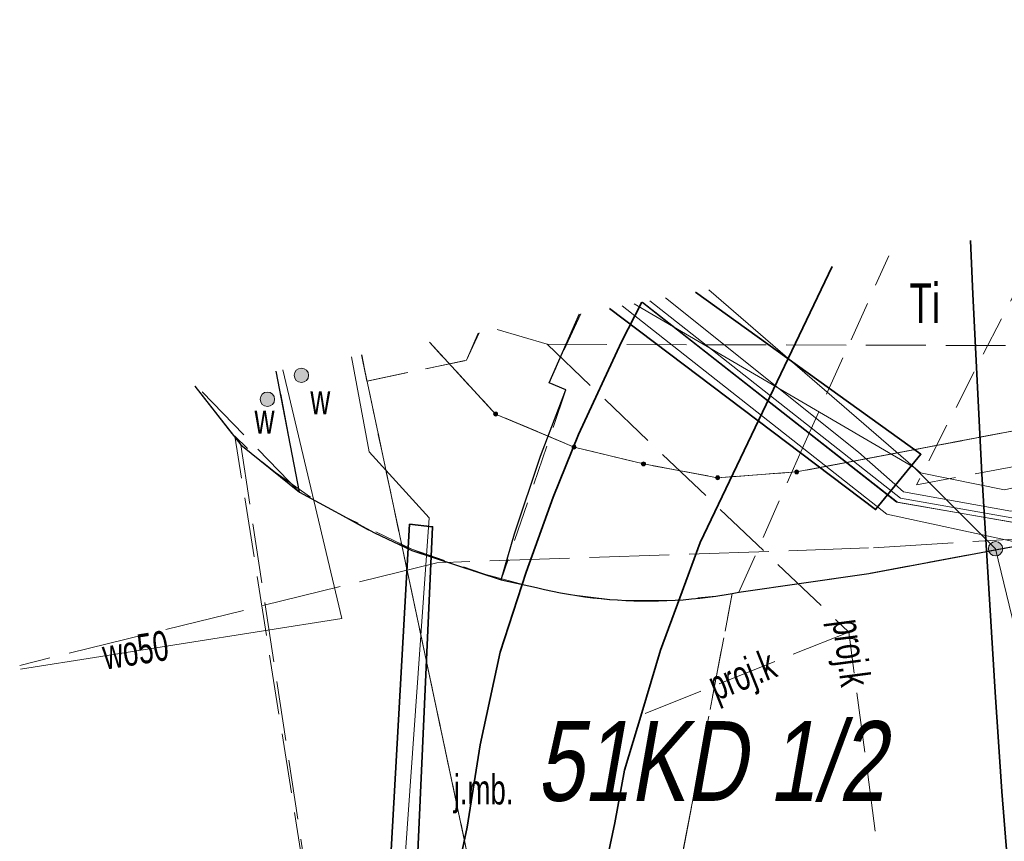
# Model space of a CAD drawing. Header units: metres. Extents: x 6567444 to 13135881, y 5574237 to 11149086.
# Tile 46 of 191: x 6567791 to 6567816, y 5574558 to 5574579. Entities that reach past the tile are written whole.
import ezdxf
from ezdxf.enums import TextEntityAlignment as Align

# ---------------------------------------------------------------- set-up
doc = ezdxf.new("R2010")
doc.units = ezdxf.units.M
for name, pattern in [('L_0_03', [1, 0.5, -0.5]), ('L_0_04', [1.5, 1, -0.5]), ('L_0_06', [2, 1.5, -0.5]), ('L_2_50', [2.5, 2, -0.5])]:
    doc.linetypes.add(name, pattern=pattern)
for name, color, linetype, lineweight in [('EGB_DzialkaEwidencyjna', 7, 'Continuous', 18), ('EGB_Klasouzytek', 92, 'Continuous', 18), ('EGB_KonturUzytkuGruntowego', 92, 'Continuous', 18), ('EGB_PunktGraniczny', 7, 'Continuous', 18), ('GES_PrzewodElektroenergetyczny', 1, 'Continuous', 18), ('GES_PrzewodElektroenergetyczny_Projektowany', 7, 'Continuous', 18), ('GES_PrzewodGazowy', 52, 'Continuous', 18), ('GES_PrzewodKanalizacyjny_Projektowany', 7, 'Continuous', 18), ('GES_PrzewodWodociagowy', 5, 'Continuous', 18), ('GES_UrzadzeniaSiecGazowa_P', 7, 'Continuous', 18), ('GES_UrzadzeniaSiecWodociagowa_P', 7, 'Continuous', 18), ('GES_UrzadzeniaTowarzyszczaceLiniowe', 7, 'Continuous', 18), ('MP_LINIE_REGULAC', 135, 'Continuous', 40), ('OT_Komunikacja', 7, 'Continuous', 18), ('OT_ZagospodarowanieTerenu', 7, 'Continuous', 18)]:
    doc.layers.add(name, color=color, linetype=linetype, lineweight=lineweight)
doc.styles.get("Standard").update_dxf_attribs({"font": 'arial.ttf'})

# ---------------------------------------------------------------- blocks, each defined once
blk = doc.blocks.new('L_0_02_1')
at = {"color": 0}
blk.add_point((0, 0), dxfattribs=at)
blk = doc.blocks.new('L_0_02_2')
at = {"color": 0}
blk.add_point((0, 0), dxfattribs=at)
blk = doc.blocks.new('EGPG_N')
at = {"linetype": 'Continuous', "lineweight": 13}
blk.add_hatch(color=0, dxfattribs=at).paths.add_polyline_path([(0, -0.1, 1), (0, 0.1, 1)])
at = {"color": 0, "linetype": 'Continuous', "lineweight": 13}
blk.add_circle((0, 0), 0.1, dxfattribs=at)
blk = doc.blocks.new('other_SUGU')
at = {"linetype": 'Continuous', "lineweight": 18}
blk.add_hatch(color=0, dxfattribs=at).paths.add_polyline_path([(0, -0.361, 1), (0, 0.361, 1)])
at = {"color": 0, "linetype": 'Continuous', "lineweight": 18}
blk.add_circle((0, 0), 0.361, dxfattribs=at)
blk = doc.blocks.new('other_SUWW')
at = {"linetype": 'Continuous', "lineweight": 18}
blk.add_hatch(color=0, dxfattribs=at).paths.add_polyline_path([(0, -0.361, 1), (0, 0.361, 1)])
at = {"color": 0, "linetype": 'Continuous', "lineweight": 18}
blk.add_circle((0, 0), 0.361, dxfattribs=at)
blk = doc.blocks.new('_MDCP')
at = {"layer": 'EGB_DzialkaEwidencyjna', "linetype": 'CONTINUOUS', "lineweight": 18}
for p, q in [((6567820.446, 5574574.442), (6567821.43, 5574569.65)), ((6567802.86, 5574569.02), (6567801.199, 5574570.822)), ((6567821.43, 5574569.65), (6567810.41, 5574567.57)), ((6567804.83, 5574568.19), (6567802.86, 5574569.02)), ((6567806.57, 5574567.77), (6567804.83, 5574568.19)), ((6567808.43, 5574567.42), (6567806.57, 5574567.77))]:
    blk.add_line(p, q, dxfattribs=at)
at = {"layer": 'EGB_DzialkaEwidencyjna', "linetype": 'Continuous', "lineweight": 18}
for p, q in [((6567801.199, 5574570.822), (6567802.691, 5574569.204)), ((6567799.496, 5574570.502), (6567805.778, 5574540.875)), ((6567805.778, 5574540.875), (6567799.496, 5574570.502)), ((6567810.656, 5574567.616), (6567821.184, 5574569.604)), ((6567803.09, 5574568.923), (6567804.6, 5574568.287)), ((6567805.073, 5574568.131), (6567806.327, 5574567.829)), ((6567806.816, 5574567.724), (6567808.184, 5574567.466)), ((6567808.679, 5574567.439), (6567810.161, 5574567.551))]:
    blk.add_line(p, q, dxfattribs=at)
at = {"layer": 'EGB_Klasouzytek', "lineweight": 18}
for points in [[(6567820.446, 5574574.442), (6567821.43, 5574569.65), (6567810.41, 5574567.57)], [(6567808.43, 5574567.42), (6567810.41, 5574567.57), (6567821.43, 5574569.65), (6567844.36, 5574573.98), (6567848.19, 5574557.83), (6567841.64, 5574556.2), (6567819.81, 5574551.02), (6567814.7, 5574549.3), (6567811.96, 5574548.85), (6567810.34, 5574548.58), (6567809.02, 5574546.47), (6567805.83, 5574540.63), (6567799.496, 5574570.502)], [(6567810.41, 5574567.57), (6567808.43, 5574567.42), (6567806.57, 5574567.77), (6567804.83, 5574568.19), (6567802.86, 5574569.02), (6567801.199, 5574570.822)], [(6567801.199, 5574570.822), (6567802.86, 5574569.02), (6567804.83, 5574568.19), (6567806.57, 5574567.77), (6567808.43, 5574567.42)], [(6567799.496, 5574570.502), (6567805.83, 5574540.63), (6567812.91, 5574512.76), (6567813.39, 5574510.85), (6567815.07, 5574503.11), (6567824.54, 5574464.39), (6567837.97, 5574408.39), (6567843.288, 5574339.737)]]:
    blk.add_lwpolyline(points, dxfattribs=at)
at = {"layer": 'EGB_KonturUzytkuGruntowego', "linetype": 'L_0_03', "lineweight": 18}
for points in [[(6567801.199, 5574570.822), (6567802.86, 5574569.02), (6567804.83, 5574568.19), (6567806.57, 5574567.77), (6567808.43, 5574567.42), (6567810.41, 5574567.57), (6567821.43, 5574569.65), (6567844.36, 5574573.98), (6567927.24, 5574590.43), (6567941.268, 5574593.214)], [(6567843.24, 5574578.729), (6567844.36, 5574573.98), (6567821.43, 5574569.65), (6567810.41, 5574567.57), (6567808.43, 5574567.42), (6567806.57, 5574567.77), (6567804.83, 5574568.19), (6567802.86, 5574569.02), (6567801.199, 5574570.822)], [(6567944.099, 5574577.571), (6567942.63, 5574577.28), (6567937.22, 5574576.21), (6567870.09, 5574563.29), (6567848.19, 5574557.83), (6567841.64, 5574556.2), (6567819.81, 5574551.02), (6567814.7, 5574549.3), (6567811.96, 5574548.85), (6567810.34, 5574548.58), (6567809.02, 5574546.47), (6567805.83, 5574540.63), (6567799.496, 5574570.502)], [(6567799.496, 5574570.502), (6567805.83, 5574540.63), (6567812.91, 5574512.76), (6567813.39, 5574510.85), (6567815.07, 5574503.11), (6567824.54, 5574464.39), (6567837.97, 5574408.39), (6567840.22, 5574379.37), (6567843.288, 5574339.738)]]:
    blk.add_lwpolyline(points, dxfattribs=at)
at = {"layer": 'EGB_PunktGraniczny'}
for p in [(6567802.86, 5574569.02), (6567804.83, 5574568.19), (6567806.57, 5574567.77), (6567808.43, 5574567.42), (6567810.41, 5574567.57)]:
    blk.add_point(p, dxfattribs=at)
at = {"layer": 'GES_PrzewodElektroenergetyczny', "color": 1, "linetype": 'Continuous', "lineweight": 18}
for points in [[(6567941.7, 5574590.826), (6567913.546, 5574584.736), (6567896.457, 5574581.162), (6567869.797, 5574575.977), (6567836.168, 5574569.49), (6567832.242, 5574569.66), (6567816.374, 5574566.316), (6567813.013, 5574566.911), (6567806.73, 5574571.862)], [(6567806.032, 5574571.731), (6567812.677, 5574566.511), (6567815.844, 5574565.821), (6567824.712, 5574567.844), (6567824.96, 5574567.901), (6567825.301, 5574567.978), (6567831.944, 5574569.494), (6567836.004, 5574569.78), (6567850.342, 5574572.562), (6567858.325, 5574574.715)], [(6567808.205, 5574572.14), (6567813.521, 5574567.544), (6567815.626, 5574567.119), (6567824.469, 5574569.101), (6567824.749, 5574569.163), (6567824.883, 5574569.193), (6567827.059, 5574569.681), (6567831.794, 5574570.72), (6567835.828, 5574571.046), (6567842.49, 5574572.406)], [(6567800.692, 5574519.783), (6567802.691, 5574520.352), (6567810.825, 5574522.717), (6567810.186, 5574524.89), (6567809.445, 5574530.757), (6567809.707, 5574533.18), (6567810.517, 5574534.255), (6567811.265, 5574536.072), (6567818.154, 5574554.51), (6567823.868, 5574558.864), (6567825.744, 5574560.817), (6567824.722, 5574567.97), (6567816.288, 5574566.225), (6567812.943, 5574566.807), (6567806.543, 5574571.827)], [(6567806.525, 5574571.824), (6567812.913, 5574566.813), (6567816.258, 5574566.232), (6567824.701, 5574567.978), (6567824.712, 5574567.844), (6567825.715, 5574560.823), (6567823.839, 5574558.871), (6567818.124, 5574554.515), (6567817.484, 5574552.804), (6567817.454, 5574552.724), (6567811.233, 5574536.077), (6567810.486, 5574534.259), (6567809.675, 5574533.185), (6567809.413, 5574530.761), (6567810.153, 5574524.894), (6567810.792, 5574522.721), (6567810.901, 5574522.304), (6567813.402, 5574512.663), (6567813.006, 5574512.003), (6567811.262, 5574510.689), (6567805.592, 5574509.535), (6567805.478, 5574509.512)], [(6567807.121, 5574571.936), (6567811.964, 5574568.067), (6567813.088, 5574567.068), (6567815.78, 5574566.586), (6567823.795, 5574568.2), (6567824.616, 5574568.388), (6567824.869, 5574568.446), (6567825.12, 5574568.504), (6567831.924, 5574570.064), (6567835.883, 5574570.397), (6567843.851, 5574572.022)], [(6567799.244, 5574570.454), (6567799.692, 5574568.074), (6567801.195, 5574566.414), (6567800.221, 5574552.715), (6567799.94, 5574548.764), (6567802.143, 5574531.01), (6567802.165, 5574529.946)]]:
    blk.add_lwpolyline(points, dxfattribs=at)
at = {"layer": 'GES_PrzewodElektroenergetyczny_Projektowany', "color": 1, "linetype": 'L_2_50', "lineweight": 18}
blk.add_lwpolyline([(6567941.601, 5574591.372), (6567938.76, 5574590.8), (6567914.57, 5574585.93), (6567846.504, 5574572.507), (6567844.52, 5574571.99), (6567821.82, 5574566.24), (6567812.21, 5574565.66), (6567801.39, 5574565.29), (6567790.924, 5574562.714)], dxfattribs=at)
at = {"layer": 'GES_PrzewodGazowy', "color": 52, "linetype": 'Continuous', "lineweight": 18}
blk.add_lwpolyline([(6567815.4, 5574565.64), (6567813.36, 5574567.68), (6567806.333, 5574571.788)], dxfattribs=at)
at = {"layer": 'GES_PrzewodGazowy', "color": 52, "linetype": 'Continuous', "lineweight": 18, "flags": 128}
blk.add_lwpolyline([(6567823.3, 5574528.16), (6567818.66, 5574552.2), (6567815.4, 5574565.64)], dxfattribs=at)
at = {"layer": 'GES_PrzewodKanalizacyjny_Projektowany', "color": 36, "linetype": 'L_0_06', "lineweight": 18}
blk.add_lwpolyline([(6567802.897, 5574571.142), (6567804.15, 5574570.77), (6567822.57, 5574570.72), (6567823.94, 5574565.73), (6567834.83, 5574555.79), (6567851.21, 5574561.61), (6567874.07, 5574567.2), (6567898.27, 5574572.78), (6567918.59, 5574577.15), (6567936.88, 5574581.42)], dxfattribs=at)
at = {"layer": 'GES_PrzewodKanalizacyjny_Projektowany', "color": 36, "linetype": 'L_0_06', "lineweight": 18, "flags": 128}
for points in [[(6567804.15, 5574570.77), (6567811.72, 5574563.55), (6567813.23, 5574552.15)], [(6567811.72, 5574563.55), (6567806.36, 5574561.41)]]:
    blk.add_lwpolyline(points, dxfattribs=at)
at = {"layer": 'GES_PrzewodWodociagowy', "color": 5, "linetype": 'Continuous', "lineweight": 18}
for points in [[(6567799.003, 5574563.887), (6567797.524, 5574570.131)], [(6567790.945, 5574562.619), (6567799.003, 5574563.887)]]:
    blk.add_lwpolyline(points, dxfattribs=at)
at = {"layer": 'GES_UrzadzeniaTowarzyszczaceLiniowe', "color": 7, "linetype": 'Continuous', "lineweight": 35}
blk.add_lwpolyline([(6567807.876, 5574572.078), (6567813.527, 5574568.01), (6567812.391, 5574566.624), (6567805.715, 5574571.672)], dxfattribs=at)
at = {"layer": 'GES_UrzadzeniaTowarzyszczaceLiniowe', "color": 7, "linetype": 'Continuous', "lineweight": 35, "flags": 128}
blk.add_lwpolyline([(6567800.703, 5574566.257), (6567801.281, 5574566.192), (6567800.718, 5574553.771), (6567799.998, 5574553.761), (6567800.703, 5574566.257)], dxfattribs=at)
at = {"layer": 'OT_Komunikacja', "color": 7, "linetype": 'L_0_06', "lineweight": 18}
for points in [[(6567870.69, 5574567.61), (6567854.92, 5574563.97), (6567850.42, 5574563.07), (6567847.84, 5574562.43), (6567842.08, 5574560.99), (6567840.14, 5574560.43), (6567838.28, 5574559.74), (6567836.48, 5574558.91), (6567834.74, 5574557.88), (6567833.15, 5574556.73), (6567831.64, 5574555.37), (6567830.23, 5574553.94), (6567829, 5574552.37), (6567807.49, 5574557.68), (6567808.795, 5574564.52), (6567812.22, 5574565.02), (6567813.716, 5574565.299), (6567818.846, 5574566.258), (6567831.918, 5574568.701), (6567838.5, 5574569.98), (6567852.66, 5574572.75), (6567861.62, 5574574.56), (6567874.02, 5574577.02)], [(6567797.36, 5574570.1), (6567797.939, 5574567.064)], [(6567795.319, 5574569.716), (6567796.473, 5574568.245), (6567799.129, 5574550.738), (6567799.06, 5574550.553), (6567798.843, 5574549.3), (6567798.778, 5574548.237), (6567799.488, 5574543.471), (6567801.098, 5574531.285), (6567802.839, 5574519.644), (6567804.604, 5574509.432), (6567805.918, 5574503.198), (6567807.719, 5574495.774)], [(6567797.939, 5574567.064), (6567795.358, 5574569.724)]]:
    blk.add_lwpolyline(points, dxfattribs=at)
at = {"layer": 'OT_Komunikacja', "color": 7, "linetype": 'L_0_04', "lineweight": 18}
for points in [[(6567835.767, 5574577.324), (6567837.06, 5574575.17), (6567840.936, 5574573.868), (6567842.66, 5574573.67), (6567843.99, 5574573.91), (6567844.65, 5574571.169), (6567843.852, 5574570.883), (6567839.61, 5574570.195), (6567836.336, 5574569.527), (6567822.082, 5574566.864), (6567812.22, 5574565.02), (6567808.965, 5574564.551), (6567810.547, 5574568.148), (6567812.72, 5574572.989)], [(6567816.232, 5574572.746), (6567813.415, 5574567.242), (6567835.122, 5574571.313), (6567832.726, 5574572.53), (6567830.347, 5574574.008), (6567828.106, 5574575.688), (6567827.924, 5574575.849)], [(6567805, 5574571.537), (6567804.204, 5574569.805), (6567804.626, 5574569.631), (6567802.997, 5574564.859), (6567800.76, 5574565.628), (6567798.995, 5574566.484), (6567797.939, 5574567.064), (6567797.36, 5574570.1)], [(6567799.509, 5574570.504), (6567799.633, 5574569.846), (6567802.127, 5574570.368), (6567802.449, 5574571.057)]]:
    blk.add_lwpolyline(points, dxfattribs=at)
at = {"layer": 'OT_Komunikacja', "color": 7, "linetype": 'Continuous', "lineweight": 35}
for points in [[(6567814.771, 5574573.375), (6567814.83, 5574572.03), (6567815.06, 5574567.52), (6567815.39, 5574562.04), (6567815.56, 5574559.55), (6567816.32, 5574550.08), (6567817.46, 5574537.32), (6567818.34, 5574527.49), (6567818.54, 5574525.44), (6567818.82, 5574522.95), (6567819.14, 5574520.44), (6567819.65, 5574517.05), (6567819.91, 5574515.5), (6567820.35, 5574513.04), (6567821.69, 5574506.72), (6567844.97, 5574407.21)], [(6567811.301, 5574572.722), (6567807.991, 5574565.795), (6567807.478, 5574564.413), (6567806.994, 5574563.095), (6567806.53, 5574561.526), (6567806.095, 5574560.083), (6567805.847, 5574558.766), (6567805.463, 5574556.949), (6567805.22, 5574555.258), (6567805.097, 5574553.819), (6567805.035, 5574552.568), (6567804.966, 5574550.629), (6567804.936, 5574549.317), (6567804.988, 5574548.171)], [(6567806.529, 5574571.825), (6567806.02, 5574570.833), (6567804.94, 5574568.506), (6567804.304, 5574566.935), (6567803.625, 5574565.051), (6567802.979, 5574563.043), (6567802.477, 5574560.723), (6567802.145, 5574558.657), (6567801.924, 5574557.591), (6567801.813, 5574556.464), (6567801.652, 5574554.4), (6567801.675, 5574550.15), (6567801.796, 5574548.176)]]:
    blk.add_lwpolyline(points, dxfattribs=at)
at = {"layer": 'OT_Komunikacja', "color": 7, "linetype": 'Continuous', "lineweight": 25}
for points in [[(6567802.997, 5574564.859), (6567803.333, 5574566.014), (6567803.988, 5574567.962), (6567804.626, 5574569.631), (6567804.204, 5574569.805), (6567804.966, 5574571.531)], [(6567797.939, 5574567.064), (6567797.36, 5574570.1)], [(6567795.319, 5574569.716), (6567796.473, 5574568.245), (6567797.939, 5574567.064), (6567799.822, 5574566.038), (6567800.758, 5574565.6), (6567802.997, 5574564.859)]]:
    blk.add_lwpolyline(points, dxfattribs=at)
at = {"layer": 'OT_Komunikacja', "color": 7, "linetype": 'Continuous', "lineweight": 25, "flags": 128}
blk.add_lwpolyline([(6567802.997, 5574564.859), (6567803.883, 5574564.668), (6567804.084, 5574564.621), (6567804.285, 5574564.577), (6567804.488, 5574564.537), (6567804.69, 5574564.5), (6567804.895, 5574564.468), (6567805.098, 5574564.437), (6567805.303, 5574564.412), (6567805.508, 5574564.389), (6567805.714, 5574564.37), (6567805.919, 5574564.355), (6567806.125, 5574564.343), (6567806.331, 5574564.335), (6567806.538, 5574564.331), (6567806.744, 5574564.33), (6567806.95, 5574564.333), (6567807.156, 5574564.34), (6567807.362, 5574564.349), (6567807.568, 5574564.363), (6567807.774, 5574564.38), (6567807.979, 5574564.4), (6567808.183, 5574564.425), (6567808.388, 5574564.453), (6567808.592, 5574564.484), (6567808.795, 5574564.52), (6567808.965, 5574564.551), (6567812.22, 5574565.02), (6567837.847, 5574569.809)], dxfattribs=at)
at = {"layer": 'OT_Komunikacja', "color": 7, "linetype": 'L_0_06', "lineweight": 18, "flags": 128}
blk.add_lwpolyline([(6567805.939, 5574564.346), (6567807.362, 5574564.349), (6567808.388, 5574564.453), (6567808.795, 5574564.52), (6567807.49, 5574557.68), (6567806.608, 5574557.341), (6567805.461, 5574556.916), (6567801.51, 5574554.55), (6567801.11, 5574554.08), (6567800.43, 5574553.14), (6567799.875, 5574551.995), (6567799.129, 5574550.738), (6567796.323, 5574568.462), (6567796.88, 5574567.923), (6567797.336, 5574567.552), (6567798.348, 5574566.843), (6567799.642, 5574566.125), (6567800.372, 5574565.78), (6567801.148, 5574565.477), (6567802.211, 5574565.106), (6567803.578, 5574564.734), (6567804.64, 5574564.498)], close=True, dxfattribs=at)
at = {"layer": 'OT_ZagospodarowanieTerenu', "color": 7, "linetype": 'L_0_04', "lineweight": 18}
blk.add_lwpolyline([(6567802.426, 5574571.053), (6567802.127, 5574570.368), (6567799.633, 5574569.846), (6567799.509, 5574570.504)], dxfattribs=at)
at = {"layer": 'EGB_DzialkaEwidencyjna', "linetype": 'Continuous', "xscale": 0.5, "yscale": 0.5, "zscale": 0.5}
for name, p, rotation in [('L_0_02_2', (6567802.86, 5574569.02), 337.15), ('L_0_02_1', (6567802.86, 5574569.02), 132.68), ('L_0_02_2', (6567802.86, 5574569.02), 132.68), ('L_0_02_1', (6567802.86, 5574569.02), 337.15), ('L_0_02_2', (6567804.83, 5574568.19), 346.4299999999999), ('L_0_02_1', (6567804.83, 5574568.19), 157.15), ('L_0_02_2', (6567804.83, 5574568.19), 157.15), ('L_0_02_1', (6567804.83, 5574568.19), 346.4299999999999), ('L_0_02_2', (6567806.57, 5574567.77), 349.34), ('L_0_02_1', (6567806.57, 5574567.77), 166.43), ('L_0_02_2', (6567806.57, 5574567.77), 166.43), ('L_0_02_1', (6567806.57, 5574567.77), 349.34), ('L_0_02_1', (6567808.43, 5574567.42), 169.34), ('L_0_02_2', (6567808.43, 5574567.42), 4.329999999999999), ('L_0_02_1', (6567808.43, 5574567.42), 4.329999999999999), ('L_0_02_2', (6567808.43, 5574567.42), 169.34), ('L_0_02_2', (6567810.41, 5574567.57), 10.69), ('L_0_02_1', (6567810.41, 5574567.57), 184.33), ('L_0_02_2', (6567810.41, 5574567.57), 184.33), ('L_0_02_1', (6567810.41, 5574567.57), 10.69)]:
    blk.add_blockref(name, p, dxfattribs=dict(at, rotation=rotation))
at = {"layer": 'EGB_PunktGraniczny', "linetype": 'Continuous', "xscale": 0.5, "yscale": 0.5, "zscale": 0.5}
for p in [(6567802.86, 5574569.02), (6567804.83, 5574568.19), (6567806.57, 5574567.77), (6567808.43, 5574567.42), (6567810.41, 5574567.57)]:
    blk.add_blockref('EGPG_N', p, dxfattribs=at)
at = {"layer": 'GES_UrzadzeniaSiecGazowa_P', "color": 52, "linetype": 'Continuous', "xscale": 0.5, "yscale": 0.5, "zscale": 0.5}
blk.add_blockref('other_SUGU', (6567815.4, 5574565.64), dxfattribs=at)
at = {"layer": 'GES_UrzadzeniaSiecWodociagowa_P', "color": 5, "linetype": 'Continuous', "xscale": 0.5, "yscale": 0.5, "zscale": 0.5}
for p in [(6567797.989, 5574569.992), (6567797.136, 5574569.391)]:
    blk.add_blockref('other_SUWW', p, dxfattribs=at)
at = {"layer": 'EGB_KonturUzytkuGruntowego', "lineweight": 20, "width": 0.66}
blk.add_text('Ti', height=1, dxfattribs=at).set_placement((6567813.625, 5574571.802), align=Align.MIDDLE_CENTER)
at = {"layer": 'GES_PrzewodKanalizacyjny_Projektowany', "color": 36, "lineweight": 15, "width": 0.66}
for rotation, p in [(-82.5, (6567811.788, 5574563.035)), (-338.2, (6567809.04, 5574562.48))]:
    blk.add_text('proj.k', height=0.75, rotation=rotation, dxfattribs=at).set_placement(p, align=Align.MIDDLE_CENTER)
at = {"layer": 'GES_PrzewodWodociagowy', "color": 5, "lineweight": 15, "width": 0.66}
blk.add_text('wo50', height=0.75, rotation=-351.1, dxfattribs=at).set_placement((6567793.828, 5574563.103), align=Align.MIDDLE_CENTER)
at = {"layer": 'GES_UrzadzeniaSiecWodociagowa_P', "color": 5, "lineweight": 15, "width": 0.66}
for p in [(6567798.214, 5574569.767), (6567796.815, 5574569.275)]:
    blk.add_text('w', height=0.75, rotation=-360, dxfattribs=at).set_placement(p, align=Align.TOP_LEFT)
at = {"layer": 'MP_LINIE_REGULAC', "linetype": 'Continuous', "oblique": 10, "width": 0.75}
blk.add_text('51KD 1/2', height=2, dxfattribs=at).set_placement((6567803.89, 5574559.315))
at = {"layer": 'OT_Komunikacja', "color": 7, "lineweight": 15, "width": 0.66}
blk.add_text('j.mb.', height=0.75, dxfattribs=at).set_placement((6567802.559, 5574559.6), align=Align.MIDDLE_CENTER)
blk = doc.blocks.new('GE.I.6640.1.468.2024_MDCP_dodatkowe pomiary_12.03.2026')
at = {"layer": 'EGB_DzialkaEwidencyjna', "linetype": 'CONTINUOUS', "lineweight": 18}
for p, q in [((6567820.446, 5574574.442), (6567821.43, 5574569.65)), ((6567802.86, 5574569.02), (6567801.199, 5574570.822)), ((6567821.43, 5574569.65), (6567810.41, 5574567.57)), ((6567804.83, 5574568.19), (6567802.86, 5574569.02)), ((6567806.57, 5574567.77), (6567804.83, 5574568.19)), ((6567808.43, 5574567.42), (6567806.57, 5574567.77))]:
    blk.add_line(p, q, dxfattribs=at)
at = {"layer": 'EGB_DzialkaEwidencyjna', "linetype": 'Continuous', "lineweight": 18}
for p, q in [((6567801.199, 5574570.822), (6567802.691, 5574569.204)), ((6567799.496, 5574570.502), (6567805.778, 5574540.875)), ((6567805.778, 5574540.875), (6567799.496, 5574570.502)), ((6567810.656, 5574567.616), (6567821.184, 5574569.604)), ((6567803.09, 5574568.923), (6567804.6, 5574568.287)), ((6567805.073, 5574568.131), (6567806.327, 5574567.829)), ((6567806.816, 5574567.724), (6567808.184, 5574567.466)), ((6567808.679, 5574567.439), (6567810.161, 5574567.551))]:
    blk.add_line(p, q, dxfattribs=at)
at = {"layer": 'EGB_Klasouzytek', "lineweight": 18}
for points in [[(6567820.446, 5574574.442), (6567821.43, 5574569.65), (6567810.41, 5574567.57)], [(6567808.43, 5574567.42), (6567810.41, 5574567.57), (6567821.43, 5574569.65), (6567844.36, 5574573.98), (6567848.19, 5574557.83), (6567841.64, 5574556.2), (6567819.81, 5574551.02), (6567814.7, 5574549.3), (6567811.96, 5574548.85), (6567810.34, 5574548.58), (6567809.02, 5574546.47), (6567805.83, 5574540.63), (6567799.496, 5574570.502)], [(6567810.41, 5574567.57), (6567808.43, 5574567.42), (6567806.57, 5574567.77), (6567804.83, 5574568.19), (6567802.86, 5574569.02), (6567801.199, 5574570.822)], [(6567801.199, 5574570.822), (6567802.86, 5574569.02), (6567804.83, 5574568.19), (6567806.57, 5574567.77), (6567808.43, 5574567.42)], [(6567799.496, 5574570.502), (6567805.83, 5574540.63), (6567812.91, 5574512.76), (6567813.39, 5574510.85), (6567815.07, 5574503.11), (6567824.54, 5574464.39), (6567837.97, 5574408.39), (6567843.288, 5574339.737)]]:
    blk.add_lwpolyline(points, dxfattribs=at)
at = {"layer": 'EGB_KonturUzytkuGruntowego', "linetype": 'L_0_03', "lineweight": 18}
for points in [[(6567801.199, 5574570.822), (6567802.86, 5574569.02), (6567804.83, 5574568.19), (6567806.57, 5574567.77), (6567808.43, 5574567.42), (6567810.41, 5574567.57), (6567821.43, 5574569.65), (6567844.36, 5574573.98), (6567927.24, 5574590.43), (6567941.268, 5574593.214)], [(6567843.24, 5574578.729), (6567844.36, 5574573.98), (6567821.43, 5574569.65), (6567810.41, 5574567.57), (6567808.43, 5574567.42), (6567806.57, 5574567.77), (6567804.83, 5574568.19), (6567802.86, 5574569.02), (6567801.199, 5574570.822)], [(6567944.099, 5574577.571), (6567942.63, 5574577.28), (6567937.22, 5574576.21), (6567870.09, 5574563.29), (6567848.19, 5574557.83), (6567841.64, 5574556.2), (6567819.81, 5574551.02), (6567814.7, 5574549.3), (6567811.96, 5574548.85), (6567810.34, 5574548.58), (6567809.02, 5574546.47), (6567805.83, 5574540.63), (6567799.496, 5574570.502)], [(6567799.496, 5574570.502), (6567805.83, 5574540.63), (6567812.91, 5574512.76), (6567813.39, 5574510.85), (6567815.07, 5574503.11), (6567824.54, 5574464.39), (6567837.97, 5574408.39), (6567840.22, 5574379.37), (6567843.288, 5574339.738)]]:
    blk.add_lwpolyline(points, dxfattribs=at)
at = {"layer": 'EGB_PunktGraniczny'}
for p in [(6567802.86, 5574569.02), (6567804.83, 5574568.19), (6567806.57, 5574567.77), (6567808.43, 5574567.42), (6567810.41, 5574567.57)]:
    blk.add_point(p, dxfattribs=at)
at = {"layer": 'GES_PrzewodElektroenergetyczny', "color": 1, "linetype": 'Continuous', "lineweight": 18}
for points in [[(6567941.7, 5574590.826), (6567913.546, 5574584.736), (6567896.457, 5574581.162), (6567869.797, 5574575.977), (6567836.168, 5574569.49), (6567832.242, 5574569.66), (6567816.374, 5574566.316), (6567813.013, 5574566.911), (6567806.73, 5574571.862)], [(6567806.032, 5574571.731), (6567812.677, 5574566.511), (6567815.844, 5574565.821), (6567824.712, 5574567.844), (6567824.96, 5574567.901), (6567825.301, 5574567.978), (6567831.944, 5574569.494), (6567836.004, 5574569.78), (6567850.342, 5574572.562), (6567858.325, 5574574.715)], [(6567808.205, 5574572.14), (6567813.521, 5574567.544), (6567815.626, 5574567.119), (6567824.469, 5574569.101), (6567824.749, 5574569.163), (6567824.883, 5574569.193), (6567827.059, 5574569.681), (6567831.794, 5574570.72), (6567835.828, 5574571.046), (6567842.49, 5574572.406)], [(6567800.692, 5574519.783), (6567802.691, 5574520.352), (6567810.825, 5574522.717), (6567810.186, 5574524.89), (6567809.445, 5574530.757), (6567809.707, 5574533.18), (6567810.517, 5574534.255), (6567811.265, 5574536.072), (6567818.154, 5574554.51), (6567823.868, 5574558.864), (6567825.744, 5574560.817), (6567824.722, 5574567.97), (6567816.288, 5574566.225), (6567812.943, 5574566.807), (6567806.543, 5574571.827)], [(6567806.525, 5574571.824), (6567812.913, 5574566.813), (6567816.258, 5574566.232), (6567824.701, 5574567.978), (6567824.712, 5574567.844), (6567825.715, 5574560.823), (6567823.839, 5574558.871), (6567818.124, 5574554.515), (6567817.484, 5574552.804), (6567817.454, 5574552.724), (6567811.233, 5574536.077), (6567810.486, 5574534.259), (6567809.675, 5574533.185), (6567809.413, 5574530.761), (6567810.153, 5574524.894), (6567810.792, 5574522.721), (6567810.901, 5574522.304), (6567813.402, 5574512.663), (6567813.006, 5574512.003), (6567811.262, 5574510.689), (6567805.592, 5574509.535), (6567805.478, 5574509.512)], [(6567807.121, 5574571.936), (6567811.964, 5574568.067), (6567813.088, 5574567.068), (6567815.78, 5574566.586), (6567823.795, 5574568.2), (6567824.616, 5574568.388), (6567824.869, 5574568.446), (6567825.12, 5574568.504), (6567831.924, 5574570.064), (6567835.883, 5574570.397), (6567843.851, 5574572.022)], [(6567799.244, 5574570.454), (6567799.692, 5574568.074), (6567801.195, 5574566.414), (6567800.221, 5574552.715), (6567799.94, 5574548.764), (6567802.143, 5574531.01), (6567802.165, 5574529.946)]]:
    blk.add_lwpolyline(points, dxfattribs=at)
at = {"layer": 'GES_PrzewodElektroenergetyczny_Projektowany', "color": 1, "linetype": 'L_2_50', "lineweight": 18}
blk.add_lwpolyline([(6567941.601, 5574591.372), (6567938.76, 5574590.8), (6567914.57, 5574585.93), (6567846.504, 5574572.507), (6567844.52, 5574571.99), (6567821.82, 5574566.24), (6567812.21, 5574565.66), (6567801.39, 5574565.29), (6567790.924, 5574562.714)], dxfattribs=at)
at = {"layer": 'GES_PrzewodGazowy', "color": 52, "linetype": 'Continuous', "lineweight": 18}
blk.add_lwpolyline([(6567815.4, 5574565.64), (6567813.36, 5574567.68), (6567806.333, 5574571.788)], dxfattribs=at)
at = {"layer": 'GES_PrzewodGazowy', "color": 52, "linetype": 'Continuous', "lineweight": 18, "flags": 128}
blk.add_lwpolyline([(6567823.3, 5574528.16), (6567818.66, 5574552.2), (6567815.4, 5574565.64)], dxfattribs=at)
at = {"layer": 'GES_PrzewodKanalizacyjny_Projektowany', "color": 36, "linetype": 'L_0_06', "lineweight": 18}
blk.add_lwpolyline([(6567802.897, 5574571.142), (6567804.15, 5574570.77), (6567822.57, 5574570.72), (6567823.94, 5574565.73), (6567834.83, 5574555.79), (6567851.21, 5574561.61), (6567874.07, 5574567.2), (6567898.27, 5574572.78), (6567918.59, 5574577.15), (6567936.88, 5574581.42)], dxfattribs=at)
at = {"layer": 'GES_PrzewodKanalizacyjny_Projektowany', "color": 36, "linetype": 'L_0_06', "lineweight": 18, "flags": 128}
for points in [[(6567804.15, 5574570.77), (6567811.72, 5574563.55), (6567813.23, 5574552.15)], [(6567811.72, 5574563.55), (6567806.36, 5574561.41)]]:
    blk.add_lwpolyline(points, dxfattribs=at)
at = {"layer": 'GES_PrzewodWodociagowy', "color": 5, "linetype": 'Continuous', "lineweight": 18}
for points in [[(6567799.003, 5574563.887), (6567797.524, 5574570.131)], [(6567790.945, 5574562.619), (6567799.003, 5574563.887)]]:
    blk.add_lwpolyline(points, dxfattribs=at)
at = {"layer": 'GES_UrzadzeniaTowarzyszczaceLiniowe', "color": 7, "linetype": 'Continuous', "lineweight": 35}
blk.add_lwpolyline([(6567807.876, 5574572.078), (6567813.527, 5574568.01), (6567812.391, 5574566.624), (6567805.715, 5574571.672)], dxfattribs=at)
at = {"layer": 'GES_UrzadzeniaTowarzyszczaceLiniowe', "color": 7, "linetype": 'Continuous', "lineweight": 35, "flags": 128}
blk.add_lwpolyline([(6567800.703, 5574566.257), (6567801.281, 5574566.192), (6567800.718, 5574553.771), (6567799.998, 5574553.761), (6567800.703, 5574566.257)], dxfattribs=at)
at = {"layer": 'OT_Komunikacja', "color": 7, "linetype": 'L_0_06', "lineweight": 18}
for points in [[(6567870.69, 5574567.61), (6567854.92, 5574563.97), (6567850.42, 5574563.07), (6567847.84, 5574562.43), (6567842.08, 5574560.99), (6567840.14, 5574560.43), (6567838.28, 5574559.74), (6567836.48, 5574558.91), (6567834.74, 5574557.88), (6567833.15, 5574556.73), (6567831.64, 5574555.37), (6567830.23, 5574553.94), (6567829, 5574552.37), (6567807.49, 5574557.68), (6567808.795, 5574564.52), (6567812.22, 5574565.02), (6567813.716, 5574565.299), (6567818.846, 5574566.258), (6567831.918, 5574568.701), (6567838.5, 5574569.98), (6567852.66, 5574572.75), (6567861.62, 5574574.56), (6567874.02, 5574577.02)], [(6567797.36, 5574570.1), (6567797.939, 5574567.064)], [(6567795.319, 5574569.716), (6567796.473, 5574568.245), (6567799.129, 5574550.738), (6567799.06, 5574550.553), (6567798.843, 5574549.3), (6567798.778, 5574548.237), (6567799.488, 5574543.471), (6567801.098, 5574531.285), (6567802.839, 5574519.644), (6567804.604, 5574509.432), (6567805.918, 5574503.198), (6567807.719, 5574495.774)], [(6567797.939, 5574567.064), (6567795.358, 5574569.724)]]:
    blk.add_lwpolyline(points, dxfattribs=at)
at = {"layer": 'OT_Komunikacja', "color": 7, "linetype": 'L_0_04', "lineweight": 18}
for points in [[(6567835.767, 5574577.324), (6567837.06, 5574575.17), (6567840.936, 5574573.868), (6567842.66, 5574573.67), (6567843.99, 5574573.91), (6567844.65, 5574571.169), (6567843.852, 5574570.883), (6567839.61, 5574570.195), (6567836.336, 5574569.527), (6567822.082, 5574566.864), (6567812.22, 5574565.02), (6567808.965, 5574564.551), (6567810.547, 5574568.148), (6567812.72, 5574572.989)], [(6567816.232, 5574572.746), (6567813.415, 5574567.242), (6567835.122, 5574571.313), (6567832.726, 5574572.53), (6567830.347, 5574574.008), (6567828.106, 5574575.688), (6567827.924, 5574575.849)], [(6567805, 5574571.537), (6567804.204, 5574569.805), (6567804.626, 5574569.631), (6567802.997, 5574564.859), (6567800.76, 5574565.628), (6567798.995, 5574566.484), (6567797.939, 5574567.064), (6567797.36, 5574570.1)], [(6567799.509, 5574570.504), (6567799.633, 5574569.846), (6567802.127, 5574570.368), (6567802.449, 5574571.057)]]:
    blk.add_lwpolyline(points, dxfattribs=at)
at = {"layer": 'OT_Komunikacja', "color": 7, "linetype": 'Continuous', "lineweight": 35}
for points in [[(6567814.771, 5574573.375), (6567814.83, 5574572.03), (6567815.06, 5574567.52), (6567815.39, 5574562.04), (6567815.56, 5574559.55), (6567816.32, 5574550.08), (6567817.46, 5574537.32), (6567818.34, 5574527.49), (6567818.54, 5574525.44), (6567818.82, 5574522.95), (6567819.14, 5574520.44), (6567819.65, 5574517.05), (6567819.91, 5574515.5), (6567820.35, 5574513.04), (6567821.69, 5574506.72), (6567844.97, 5574407.21)], [(6567811.301, 5574572.722), (6567807.991, 5574565.795), (6567807.478, 5574564.413), (6567806.994, 5574563.095), (6567806.53, 5574561.526), (6567806.095, 5574560.083), (6567805.847, 5574558.766), (6567805.463, 5574556.949), (6567805.22, 5574555.258), (6567805.097, 5574553.819), (6567805.035, 5574552.568), (6567804.966, 5574550.629), (6567804.936, 5574549.317), (6567804.988, 5574548.171)], [(6567806.529, 5574571.825), (6567806.02, 5574570.833), (6567804.94, 5574568.506), (6567804.304, 5574566.935), (6567803.625, 5574565.051), (6567802.979, 5574563.043), (6567802.477, 5574560.723), (6567802.145, 5574558.657), (6567801.924, 5574557.591), (6567801.813, 5574556.464), (6567801.652, 5574554.4), (6567801.675, 5574550.15), (6567801.796, 5574548.176)]]:
    blk.add_lwpolyline(points, dxfattribs=at)
at = {"layer": 'OT_Komunikacja', "color": 7, "linetype": 'Continuous', "lineweight": 25}
for points in [[(6567802.997, 5574564.859), (6567803.333, 5574566.014), (6567803.988, 5574567.962), (6567804.626, 5574569.631), (6567804.204, 5574569.805), (6567804.966, 5574571.531)], [(6567797.939, 5574567.064), (6567797.36, 5574570.1)], [(6567795.319, 5574569.716), (6567796.473, 5574568.245), (6567797.939, 5574567.064), (6567799.822, 5574566.038), (6567800.758, 5574565.6), (6567802.997, 5574564.859)]]:
    blk.add_lwpolyline(points, dxfattribs=at)
at = {"layer": 'OT_Komunikacja', "color": 7, "linetype": 'Continuous', "lineweight": 25, "flags": 128}
blk.add_lwpolyline([(6567802.997, 5574564.859), (6567803.883, 5574564.668), (6567804.084, 5574564.621), (6567804.285, 5574564.577), (6567804.488, 5574564.537), (6567804.69, 5574564.5), (6567804.895, 5574564.468), (6567805.098, 5574564.437), (6567805.303, 5574564.412), (6567805.508, 5574564.389), (6567805.714, 5574564.37), (6567805.919, 5574564.355), (6567806.125, 5574564.343), (6567806.331, 5574564.335), (6567806.538, 5574564.331), (6567806.744, 5574564.33), (6567806.95, 5574564.333), (6567807.156, 5574564.34), (6567807.362, 5574564.349), (6567807.568, 5574564.363), (6567807.774, 5574564.38), (6567807.979, 5574564.4), (6567808.183, 5574564.425), (6567808.388, 5574564.453), (6567808.592, 5574564.484), (6567808.795, 5574564.52), (6567808.965, 5574564.551), (6567812.22, 5574565.02), (6567837.847, 5574569.809)], dxfattribs=at)
at = {"layer": 'OT_Komunikacja', "color": 7, "linetype": 'L_0_06', "lineweight": 18, "flags": 128}
blk.add_lwpolyline([(6567805.939, 5574564.346), (6567807.362, 5574564.349), (6567808.388, 5574564.453), (6567808.795, 5574564.52), (6567807.49, 5574557.68), (6567806.608, 5574557.341), (6567805.461, 5574556.916), (6567801.51, 5574554.55), (6567801.11, 5574554.08), (6567800.43, 5574553.14), (6567799.875, 5574551.995), (6567799.129, 5574550.738), (6567796.323, 5574568.462), (6567796.88, 5574567.923), (6567797.336, 5574567.552), (6567798.348, 5574566.843), (6567799.642, 5574566.125), (6567800.372, 5574565.78), (6567801.148, 5574565.477), (6567802.211, 5574565.106), (6567803.578, 5574564.734), (6567804.64, 5574564.498)], close=True, dxfattribs=at)
at = {"layer": 'OT_ZagospodarowanieTerenu', "color": 7, "linetype": 'L_0_04', "lineweight": 18}
blk.add_lwpolyline([(6567802.426, 5574571.053), (6567802.127, 5574570.368), (6567799.633, 5574569.846), (6567799.509, 5574570.504)], dxfattribs=at)
at = {"layer": 'EGB_DzialkaEwidencyjna', "linetype": 'Continuous', "xscale": 0.5, "yscale": 0.5, "zscale": 0.5}
for name, p, rotation in [('L_0_02_2', (6567802.86, 5574569.02), 337.15), ('L_0_02_1', (6567802.86, 5574569.02), 132.68), ('L_0_02_2', (6567802.86, 5574569.02), 132.68), ('L_0_02_1', (6567802.86, 5574569.02), 337.15), ('L_0_02_2', (6567804.83, 5574568.19), 346.4299999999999), ('L_0_02_1', (6567804.83, 5574568.19), 157.15), ('L_0_02_2', (6567804.83, 5574568.19), 157.15), ('L_0_02_1', (6567804.83, 5574568.19), 346.4299999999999), ('L_0_02_2', (6567806.57, 5574567.77), 349.34), ('L_0_02_1', (6567806.57, 5574567.77), 166.43), ('L_0_02_2', (6567806.57, 5574567.77), 166.43), ('L_0_02_1', (6567806.57, 5574567.77), 349.34), ('L_0_02_1', (6567808.43, 5574567.42), 169.34), ('L_0_02_2', (6567808.43, 5574567.42), 4.329999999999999), ('L_0_02_1', (6567808.43, 5574567.42), 4.329999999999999), ('L_0_02_2', (6567808.43, 5574567.42), 169.34), ('L_0_02_2', (6567810.41, 5574567.57), 10.69), ('L_0_02_1', (6567810.41, 5574567.57), 184.33), ('L_0_02_2', (6567810.41, 5574567.57), 184.33), ('L_0_02_1', (6567810.41, 5574567.57), 10.69)]:
    blk.add_blockref(name, p, dxfattribs=dict(at, rotation=rotation))
at = {"layer": 'EGB_PunktGraniczny', "linetype": 'Continuous', "xscale": 0.5, "yscale": 0.5, "zscale": 0.5}
for p in [(6567802.86, 5574569.02), (6567804.83, 5574568.19), (6567806.57, 5574567.77), (6567808.43, 5574567.42), (6567810.41, 5574567.57)]:
    blk.add_blockref('EGPG_N', p, dxfattribs=at)
at = {"layer": 'GES_UrzadzeniaSiecGazowa_P', "color": 52, "linetype": 'Continuous', "xscale": 0.5, "yscale": 0.5, "zscale": 0.5}
blk.add_blockref('other_SUGU', (6567815.4, 5574565.64), dxfattribs=at)
at = {"layer": 'GES_UrzadzeniaSiecWodociagowa_P', "color": 5, "linetype": 'Continuous', "xscale": 0.5, "yscale": 0.5, "zscale": 0.5}
for p in [(6567797.989, 5574569.992), (6567797.136, 5574569.391)]:
    blk.add_blockref('other_SUWW', p, dxfattribs=at)
at = {"layer": 'EGB_KonturUzytkuGruntowego', "lineweight": 20, "width": 0.66}
blk.add_text('Ti', height=1, dxfattribs=at).set_placement((6567813.625, 5574571.802), align=Align.MIDDLE_CENTER)
at = {"layer": 'GES_PrzewodKanalizacyjny_Projektowany', "color": 36, "lineweight": 15, "width": 0.66}
for rotation, p in [(-82.5, (6567811.788, 5574563.035)), (-338.2, (6567809.04, 5574562.48))]:
    blk.add_text('proj.k', height=0.75, rotation=rotation, dxfattribs=at).set_placement(p, align=Align.MIDDLE_CENTER)
at = {"layer": 'GES_PrzewodWodociagowy', "color": 5, "lineweight": 15, "width": 0.66}
blk.add_text('wo50', height=0.75, rotation=-351.1, dxfattribs=at).set_placement((6567793.828, 5574563.103), align=Align.MIDDLE_CENTER)
at = {"layer": 'GES_UrzadzeniaSiecWodociagowa_P', "color": 5, "lineweight": 15, "width": 0.66}
for p in [(6567798.214, 5574569.767), (6567796.815, 5574569.275)]:
    blk.add_text('w', height=0.75, rotation=-360, dxfattribs=at).set_placement(p, align=Align.TOP_LEFT)
at = {"layer": 'MP_LINIE_REGULAC', "linetype": 'Continuous', "oblique": 10, "width": 0.75}
blk.add_text('51KD 1/2', height=2, dxfattribs=at).set_placement((6567803.89, 5574559.315))
at = {"layer": 'OT_Komunikacja', "color": 7, "lineweight": 15, "width": 0.66}
blk.add_text('j.mb.', height=0.75, dxfattribs=at).set_placement((6567802.559, 5574559.6), align=Align.MIDDLE_CENTER)

msp = doc.modelspace()

# ---------------------------------------------------------------- block references
at = {"layer": 'Defpoints'}
msp.add_blockref('GE.I.6640.1.468.2024_MDCP_dodatkowe pomiary_12.03.2026', (0, 0), dxfattribs=at)

# ---------------------------------------------------------------- next in the draw order: block references
msp.add_blockref('_MDCP', (0, 0))

doc.saveas('drawing.dxf')
